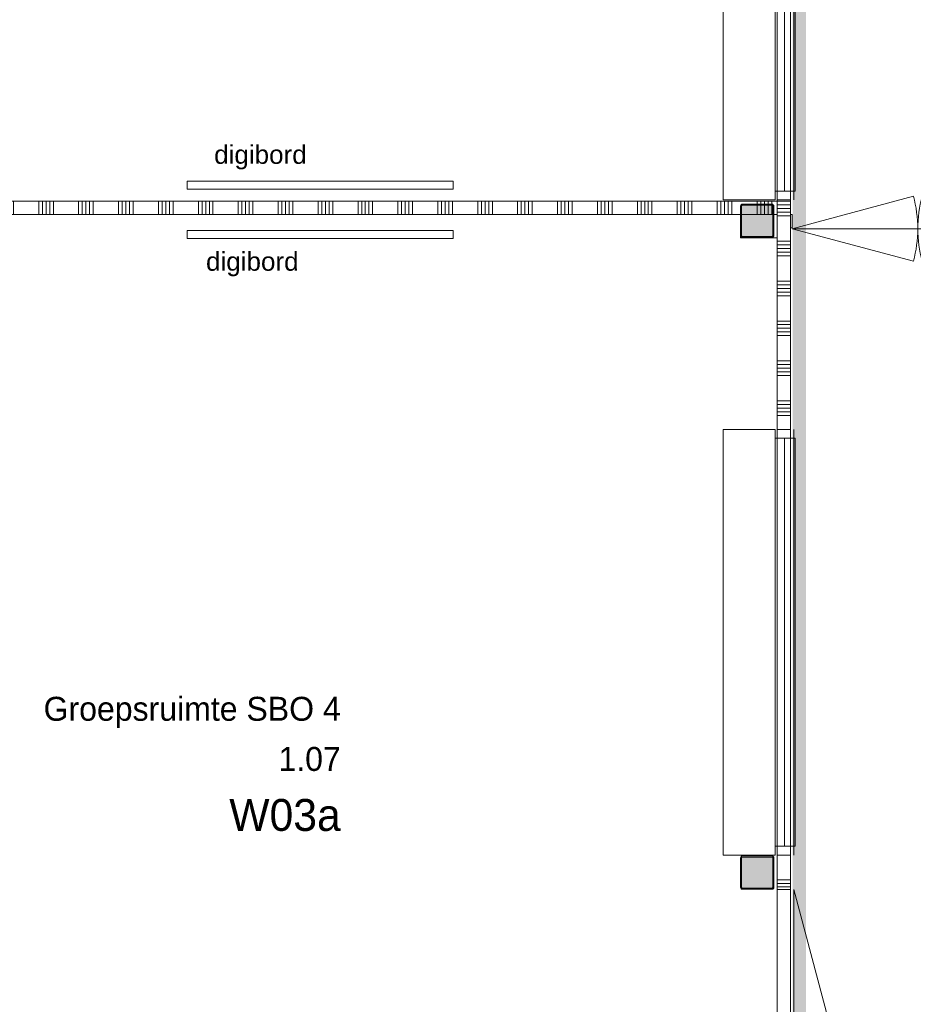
# Model space of a CAD drawing. Header units: millimetres. Extents: x -850 to 154668, y -25041 to 71030.
# Tile 76 of 211: x 3157 to 9874, y 35173 to 42575. Entities that reach past the tile are written whole.
import ezdxf
from ezdxf.enums import TextEntityAlignment as Align

# ---------------------------------------------------------------- set-up
doc = ezdxf.new("R2010")
doc.units = ezdxf.units.MM
doc.header["$MEASUREMENT"] = 0
doc.linetypes.add('B0103', pattern=[8750, 2500, -1250, 2500, -1250, 0, -1250])
for name, color, linetype in [('New_22 NC Binnenwanden', 7, 'Continuous'), ('New_22 NC Binnenwanden Deuren', 7, 'Continuous'), ('New_22 NC Binnenwanden Doorsnede-arcering', 7, 'Continuous'), ('New_22 NC Binnenwanden Ramen', 7, 'Continuous'), ('New_72 Vaste Inrichting', 7, 'Continuous'), ('New_info tekst digiborden', 7, 'Continuous'), ('New_Info Wandafwerking aanduiding', 7, 'Continuous'), ('New_Info Wandafwerking aanduiding Doorsnede-arcering', 7, 'Continuous'), ('New_Z Ruimtefuncties', 7, 'Continuous'), ('New_Z Ruimtefuncties Zone omranding', 7, 'Continuous'), ('New_Z Ruimtefuncties Zone tekst', 7, 'Continuous'), ('S-COLS-____-OTLN.RVT S', 7, 'Continuous'), ('S-COLS-____-OTLN.RVT S 2D arcering', 7, 'Continuous')]:
    doc.layers.add(name, color=color, linetype=linetype)
doc.styles.add('GENERATED_STYLE_1', font='txt')
doc.styles.add('GENERATED_STYLE_2', font='txt')

# ---------------------------------------------------------------- blocks, each defined once
blk = doc.blocks.new('Column 196[36]_2', base_point=(0.5, 3))
at = {"layer": 'S-COLS-____-OTLN.RVT S 2D arcering', "linetype": 'Continuous', "lineweight": 0, "true_color": 0x778488}
h = blk.add_hatch(color=8, dxfattribs=at)
h.paths.add_polyline_path([(8575.5, 40951), (8576.5, 40946), (8579.3, 40941.8), (8583.5, 40938.9), (8588.5, 40938), (8812.5, 40938), (8817.5, 40938.9), (8821.7, 40941.8), (8824.5, 40946), (8825.5, 40951), (8825.5, 41175), (8824.5, 41179.9), (8821.7, 41184.1), (8817.5, 41187), (8812.5, 41188), (8588.5, 41188), (8583.5, 41187), (8579.3, 41184.1), (8576.5, 41179.9), (8575.5, 41175)])
h.paths.add_polyline_path([(8812.5, 40946), (8588.5, 40946), (8586.6, 40946.3), (8585, 40947.4), (8583.9, 40949), (8583.5, 40951), (8583.5, 41175), (8583.9, 41176.9), (8585, 41178.5), (8586.6, 41179.6), (8588.5, 41180), (8812.5, 41180), (8814.4, 41179.6), (8816.1, 41178.5), (8817.1, 41176.9), (8817.5, 41175), (8817.5, 40951), (8817.1, 40949), (8816.1, 40947.4), (8814.4, 40946.3)], flags=0)
blk.add_hatch(color=8, dxfattribs=at).paths.add_polyline_path([(8812.5, 41180), (8588.5, 41180), (8586.6, 41179.6), (8585, 41178.5), (8583.9, 41176.9), (8583.5, 41175), (8583.5, 40951), (8583.9, 40949), (8585, 40947.4), (8586.6, 40946.3), (8588.5, 40946), (8812.5, 40946), (8814.4, 40946.3), (8816.1, 40947.4), (8817.1, 40949), (8817.5, 40951), (8817.5, 41175), (8817.1, 41176.9), (8816.1, 41178.5), (8814.4, 41179.6)])
at = {"layer": 'S-COLS-____-OTLN.RVT S', "color": 1, "linetype": 'Continuous', "lineweight": 0}
for p, q in [((8576.5, 41179.9), (8575.5, 41175)), ((8575.5, 41175), (8575.5, 40951)), ((8579.3, 41184.1), (8576.5, 41179.9)), ((8583.5, 41187), (8579.3, 41184.1)), ((8588.5, 41188), (8583.5, 41187)), ((8583.5, 41175), (8583.9, 41176.9)), ((8583.5, 40951), (8583.5, 41175)), ((8583.9, 41176.9), (8585, 41178.5)), ((8585, 41178.5), (8586.6, 41179.6)), ((8586.6, 41179.6), (8588.5, 41180)), ((8812.5, 41188), (8588.5, 41188)), ((8588.5, 41180), (8812.5, 41180)), ((8817.5, 41187), (8812.5, 41188)), ((8812.5, 41180), (8814.4, 41179.6)), ((8814.4, 41179.6), (8816.1, 41178.5)), ((8816.1, 41178.5), (8817.1, 41176.9)), ((8817.1, 41176.9), (8817.5, 41175)), ((8821.7, 41184.1), (8817.5, 41187)), ((8817.5, 41175), (8817.5, 40951)), ((8824.5, 41179.9), (8821.7, 41184.1)), ((8825.5, 41175), (8824.5, 41179.9)), ((8825.5, 40951), (8825.5, 41175)), ((8575.5, 40951), (8576.5, 40946)), ((8576.5, 40946), (8579.3, 40941.8)), ((8579.3, 40941.8), (8583.5, 40938.9)), ((8583.9, 40949), (8583.5, 40951)), ((8583.5, 40938.9), (8588.5, 40938)), ((8585, 40947.4), (8583.9, 40949)), ((8586.6, 40946.3), (8585, 40947.4)), ((8588.5, 40946), (8586.6, 40946.3)), ((8812.5, 40946), (8588.5, 40946)), ((8588.5, 40938), (8812.5, 40938)), ((8814.4, 40946.3), (8812.5, 40946)), ((8812.5, 40938), (8817.5, 40938.9)), ((8816.1, 40947.4), (8814.4, 40946.3)), ((8817.1, 40949), (8816.1, 40947.4)), ((8817.5, 40951), (8817.1, 40949)), ((8817.5, 40938.9), (8821.7, 40941.8)), ((8821.7, 40941.8), (8824.5, 40946)), ((8824.5, 40946), (8825.5, 40951))]:
    blk.add_line(p, q, dxfattribs=at)
blk = doc.blocks.new('Column 199[39]_2', base_point=(0.5, 3))
at = {"layer": 'S-COLS-____-OTLN.RVT S 2D arcering', "linetype": 'Continuous', "lineweight": 0, "true_color": 0x778488}
h = blk.add_hatch(color=8, dxfattribs=at)
h.paths.add_polyline_path([(8575.5, 36051), (8576.5, 36046), (8579.3, 36041.8), (8583.5, 36038.9), (8588.5, 36038), (8812.5, 36038), (8817.5, 36038.9), (8821.7, 36041.8), (8824.5, 36046), (8825.5, 36051), (8825.5, 36275), (8824.5, 36279.9), (8821.7, 36284.1), (8817.5, 36287), (8812.5, 36288), (8588.5, 36288), (8583.5, 36287), (8579.3, 36284.1), (8576.5, 36279.9), (8575.5, 36275)])
h.paths.add_polyline_path([(8812.5, 36046), (8588.5, 36046), (8586.6, 36046.3), (8585, 36047.4), (8583.9, 36049), (8583.5, 36051), (8583.5, 36275), (8583.9, 36276.9), (8585, 36278.5), (8586.6, 36279.6), (8588.5, 36280), (8812.5, 36280), (8814.4, 36279.6), (8816.1, 36278.5), (8817.1, 36276.9), (8817.5, 36275), (8817.5, 36051), (8817.1, 36049), (8816.1, 36047.4), (8814.4, 36046.3)], flags=0)
blk.add_hatch(color=8, dxfattribs=at).paths.add_polyline_path([(8812.5, 36280), (8588.5, 36280), (8586.6, 36279.6), (8585, 36278.5), (8583.9, 36276.9), (8583.5, 36275), (8583.5, 36051), (8583.9, 36049), (8585, 36047.4), (8586.6, 36046.3), (8588.5, 36046), (8812.5, 36046), (8814.4, 36046.3), (8816.1, 36047.4), (8817.1, 36049), (8817.5, 36051), (8817.5, 36275), (8817.1, 36276.9), (8816.1, 36278.5), (8814.4, 36279.6)])
at = {"layer": 'S-COLS-____-OTLN.RVT S', "color": 1, "linetype": 'Continuous', "lineweight": 0}
for p, q in [((8576.5, 36279.9), (8575.5, 36275)), ((8575.5, 36275), (8575.5, 36051)), ((8579.3, 36284.1), (8576.5, 36279.9)), ((8583.5, 36287), (8579.3, 36284.1)), ((8588.5, 36288), (8583.5, 36287)), ((8583.5, 36275), (8583.9, 36276.9)), ((8583.5, 36051), (8583.5, 36275)), ((8583.9, 36276.9), (8585, 36278.5)), ((8585, 36278.5), (8586.6, 36279.6)), ((8586.6, 36279.6), (8588.5, 36280)), ((8812.5, 36288), (8588.5, 36288)), ((8588.5, 36280), (8812.5, 36280)), ((8817.5, 36287), (8812.5, 36288)), ((8812.5, 36280), (8814.4, 36279.6)), ((8814.4, 36279.6), (8816.1, 36278.5)), ((8816.1, 36278.5), (8817.1, 36276.9)), ((8817.1, 36276.9), (8817.5, 36275)), ((8821.7, 36284.1), (8817.5, 36287)), ((8817.5, 36275), (8817.5, 36051)), ((8824.5, 36279.9), (8821.7, 36284.1)), ((8825.5, 36275), (8824.5, 36279.9)), ((8825.5, 36051), (8825.5, 36275)), ((8575.5, 36051), (8576.5, 36046)), ((8583.9, 36049), (8583.5, 36051)), ((8585, 36047.4), (8583.9, 36049)), ((8817.1, 36049), (8816.1, 36047.4)), ((8817.5, 36051), (8817.1, 36049)), ((8824.5, 36046), (8825.5, 36051)), ((8576.5, 36046), (8579.3, 36041.8)), ((8579.3, 36041.8), (8583.5, 36038.9)), ((8583.5, 36038.9), (8588.5, 36038)), ((8586.6, 36046.3), (8585, 36047.4)), ((8588.5, 36046), (8586.6, 36046.3)), ((8812.5, 36046), (8588.5, 36046)), ((8588.5, 36038), (8812.5, 36038)), ((8814.4, 36046.3), (8812.5, 36046)), ((8812.5, 36038), (8817.5, 36038.9)), ((8816.1, 36047.4), (8814.4, 36046.3)), ((8817.5, 36038.9), (8821.7, 36041.8)), ((8821.7, 36041.8), (8824.5, 36046))]:
    blk.add_line(p, q, dxfattribs=at)
blk = doc.blocks.new('*X2233')
at = {"layer": 'New_22 NC Binnenwanden Doorsnede-arcering', "color": 254, "linetype": 'Continuous', "lineweight": 0, "true_color": 0xe9ebeb}
for p, q in [((8850, 36109.7), (8916, 36109.7)), ((8850, 36082.3), (8916, 36082.3)), ((8850, 36054.9), (8916, 36054.9)), ((8916, 36109.7), (8950, 36109.7)), ((8916, 36082.3), (8950, 36082.3)), ((8916, 36054.9), (8950, 36054.9))]:
    blk.add_line(p, q, dxfattribs=at)
blk = doc.blocks.new('*X2234')
at = {"layer": 'New_22 NC Binnenwanden Doorsnede-arcering', "color": 254, "linetype": 'Continuous', "lineweight": 0, "true_color": 0xe9ebeb}
for p, q in [((8850, 41209.7), (8916, 41209.7)), ((8850, 41182.3), (8916, 41182.3)), ((8916, 41209.7), (8950, 41209.7)), ((8916, 41182.3), (8950, 41182.3)), ((8850, 41154.9), (8916, 41154.9)), ((8850, 41127.4), (8916, 41127.4)), ((8850, 41100), (8916, 41100)), ((8916, 41154.9), (8950, 41154.9)), ((8916, 41127.4), (8950, 41127.4)), ((8916, 41100), (8950, 41100)), ((8850, 40909.7), (8916, 40909.7)), ((8850, 40882.3), (8916, 40882.3)), ((8916, 40909.7), (8950, 40909.7)), ((8916, 40882.3), (8950, 40882.3)), ((8850, 40854.9), (8916, 40854.9)), ((8850, 40827.4), (8916, 40827.4)), ((8850, 40800), (8916, 40800)), ((8916, 40854.9), (8950, 40854.9)), ((8916, 40827.4), (8950, 40827.4)), ((8916, 40800), (8950, 40800)), ((8850, 40609.7), (8916, 40609.7)), ((8850, 40582.3), (8916, 40582.3)), ((8916, 40609.7), (8950, 40609.7)), ((8916, 40582.3), (8950, 40582.3)), ((8850, 40554.9), (8916, 40554.9)), ((8850, 40527.4), (8916, 40527.4)), ((8850, 40500), (8916, 40500)), ((8916, 40554.9), (8950, 40554.9)), ((8916, 40527.4), (8950, 40527.4)), ((8916, 40500), (8950, 40500)), ((8850, 40309.7), (8916, 40309.7)), ((8850, 40282.3), (8916, 40282.3)), ((8916, 40309.7), (8950, 40309.7)), ((8916, 40282.3), (8950, 40282.3)), ((8850, 40254.9), (8916, 40254.9)), ((8850, 40227.4), (8916, 40227.4)), ((8850, 40200), (8916, 40200)), ((8916, 40254.9), (8950, 40254.9)), ((8916, 40227.4), (8950, 40227.4)), ((8916, 40200), (8950, 40200)), ((8850, 40009.7), (8916, 40009.7)), ((8850, 39982.3), (8916, 39982.3)), ((8916, 40009.7), (8950, 40009.7)), ((8916, 39982.3), (8950, 39982.3)), ((8850, 39954.9), (8916, 39954.9)), ((8850, 39927.4), (8916, 39927.4)), ((8850, 39900), (8916, 39900)), ((8916, 39954.9), (8950, 39954.9)), ((8916, 39927.4), (8950, 39927.4)), ((8916, 39900), (8950, 39900)), ((8850, 39709.7), (8916, 39709.7)), ((8850, 39682.3), (8916, 39682.3)), ((8916, 39709.7), (8950, 39709.7)), ((8916, 39682.3), (8950, 39682.3)), ((8850, 39654.9), (8916, 39654.9)), ((8850, 39627.4), (8916, 39627.4)), ((8916, 39654.9), (8950, 39654.9)), ((8916, 39627.4), (8950, 39627.4)), ((8850, 39600), (8916, 39600)), ((8916, 39600), (8950, 39600))]:
    blk.add_line(p, q, dxfattribs=at)
blk = doc.blocks.new('#Pui inbouwgarderobe 01')
at = {"layer": 'New_22 NC Binnenwanden Ramen', "color": 9, "linetype": 'Continuous', "lineweight": 0}
for p, q in [((-1600, 0), (-1600, -392)), ((-1533, 0), (-1600, 0)), ((1533, 0), (-1533, 0)), ((1600, 0), (1533, 0)), ((1600, -392), (1600, 0)), ((-1600, -392), (-1533, -392)), ((-1533, -392), (-1533, -513)), ((-1533, -392), (1533, -392)), ((1533, -513), (1533, -392)), ((1533, -392), (1600, -392)), ((-1533, -513), (-1533, -543)), ((1533, -543), (1533, -513)), ((1533, -531), (-1533, -531)), ((-1533, -543), (-1515, -543)), ((-1515, -543), (1515, -543)), ((1515, -543), (1533, -543))]:
    blk.add_line(p, q, dxfattribs=at)
at = {"layer": 'New_22 NC Binnenwanden Ramen', "color": 1, "linetype": 'Continuous', "lineweight": 0}
for p, q in [((1533, -462), (-1533, -462)), ((-1533, -513), (-1533, -543)), ((-1533, -543), (-1533, -513)), ((-1533, -513), (-1533, -543)), ((-1533, -543), (-1533, -513)), ((-1533, -513), (-1533, -543)), ((-1533, -543), (-1533, -513)), ((1533, -543), (1533, -513)), ((1533, -513), (1533, -543)), ((1533, -543), (1533, -513)), ((-1533, -543), (-1515, -543)), ((-1515, -543), (-1533, -543)), ((1515, -543), (1533, -543)), ((1533, -543), (1515, -543))]:
    blk.add_line(p, q, dxfattribs=at)
blk = doc.blocks.new('Rnx verticaal 22')
at = {"layer": 'New_22 NC Binnenwanden Ramen', "color": 1, "linetype": 'Continuous', "lineweight": 0}
for p, q in [((-1600, 0), (-1533, 0)), ((-1533, 0), (-1533, -139)), ((-1533, 0), (1533, 0)), ((1533, -139), (1533, 0)), ((1533, 0), (1600, 0)), ((-1533, -139), (-1600, -139)), ((1533, -139), (-1533, -139)), ((1600, -139), (1533, -139))]:
    blk.add_line(p, q, dxfattribs=at)
at = {"layer": 'New_22 NC Binnenwanden Ramen', "color": 7, "linetype": 'Continuous', "lineweight": 0}
for p, q in [((-1600, -25), (-1600, -125)), ((-1600, -25), (-1600, -125)), ((1600, -25), (1600, -125)), ((1600, -25), (1600, -125))]:
    blk.add_line(p, q, dxfattribs=at)
blk = doc.blocks.new('D1 22')
at = {"layer": 'New_22 NC Binnenwanden Deuren', "color": 1, "linetype": 'Continuous', "lineweight": 0}
for q in [(-481.8, 267.6), (-517, 0)]:
    blk.add_line((517, 0), q, dxfattribs=at)
at = {"layer": 'New_22 NC Binnenwanden Deuren', "color": 7, "linetype": 'Continuous', "lineweight": 0}
for p, q in [((-517, -25), (-517, -125)), ((-517, -25), (-517, -125)), ((517, -25), (517, -125)), ((517, -25), (517, -125))]:
    blk.add_line(p, q, dxfattribs=at)
at = {"layer": 'New_22 NC Binnenwanden Deuren', "color": 1, "linetype": 'Continuous', "lineweight": 0}
blk.add_arc((517, 0), 1034, 165, 180, dxfattribs=at)
blk = doc.blocks.new('Wall_413_2', base_point=(8950, 57910))
at = {"layer": 'New_22 NC Binnenwanden', "color": 8, "linetype": 'Continuous', "lineweight": 0, "true_color": 0x778488}
blk.add_line((8950, 36035), (8850, 36035), dxfattribs=at)
at = {"layer": 'New_22 NC Binnenwanden', "color": 8, "linetype": 'Continuous', "lineweight": 0, "true_color": 0x778488, "flags": 128}
for points in [[(8850, 41219.6), (8850, 39495)], [(8950, 41110), (8950, 41219.6)], [(8950, 39495), (8950, 41010)], [(8850, 36295), (8850, 36035)], [(8950, 36035), (8950, 36295)]]:
    blk.add_lwpolyline(points, dxfattribs=at)
at = {"layer": 'New_22 NC Binnenwanden', "color": 8, "lineweight": 0, "true_color": 0x778488}
for name in ['*X2234', '*X2233']:
    blk.add_blockref(name, (0, 0), dxfattribs=at)
at = {"layer": 'New_22 NC Binnenwanden Deuren', "color": 1, "linetype": 'Continuous', "lineweight": 0, "xscale": -1, "zscale": 1000, "rotation": 270}
blk.add_blockref('D1 22', (8975, 35518), dxfattribs=at)
at = {"layer": 'New_22 NC Binnenwanden Ramen', "color": 1, "linetype": 'Continuous', "lineweight": 0, "xscale": 1.00000000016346, "zscale": 1000, "rotation": 90}
for p in [(8444, 42819.6), (8444, 37895)]:
    blk.add_blockref('#Pui inbouwgarderobe 01', p, dxfattribs=at)
at = {"layer": 'New_22 NC Binnenwanden Ramen', "color": 1, "linetype": 'Continuous', "lineweight": 0, "zscale": 1000, "rotation": 270}
for p in [(8975, 42819.6), (8975, 37895)]:
    blk.add_blockref('Rnx verticaal 22', p, dxfattribs=at)
blk = doc.blocks.new('*X2386')
at = {"layer": 'New_22 NC Binnenwanden Doorsnede-arcering', "color": 254, "linetype": 'Continuous', "lineweight": 0, "true_color": 0xe9ebeb}
for p, q in [((10854.9, 41110), (10854.9, 41013.4)), ((10882.3, 41110), (10882.3, 41013.4)), ((10909.7, 41110), (10909.7, 41013.4)), ((10854.9, 41013.4), (10854.9, 41010)), ((10882.3, 41013.4), (10882.3, 41010)), ((10909.7, 41013.4), (10909.7, 41010))]:
    blk.add_line(p, q, dxfattribs=at)
blk = doc.blocks.new('D2 22_3')
at = {"layer": 'New_22 NC Binnenwanden Deuren', "color": 1, "linetype": 'Continuous', "lineweight": 0}
for p, q in [((-945, 0), (-32.2, 244.6)), ((945, 0), (32.2, 244.6)), ((-945, 0), (0, 0)), ((945, 0), (0, 0))]:
    blk.add_line(p, q, dxfattribs=at)
at = {"layer": 'New_22 NC Binnenwanden Deuren', "color": 1, "linetype": 'B0103', "lineweight": 0}
for p, q in [((-945, 0), (-32.2, -244.6)), ((-945, 0), (0, 0)), ((945, 0), (0, 0)), ((945, 0), (32.2, -244.6))]:
    blk.add_line(p, q, dxfattribs=at)
at = {"layer": 'New_22 NC Binnenwanden Deuren', "color": 7, "linetype": 'Continuous', "lineweight": 0}
for p, q in [((-945, -7), (-945, -107)), ((-945, -7), (-945, -107)), ((945, -7), (945, -107)), ((945, -7), (945, -107))]:
    blk.add_line(p, q, dxfattribs=at)
at = {"layer": 'New_22 NC Binnenwanden Deuren', "color": 1, "linetype": 'Continuous', "lineweight": 0}
for centre, start, end in [((-945, 0), 0, 15), ((945, 0), 165, 180), ((-945, 0), 345, 0), ((945, 0), 180, 195)]:
    blk.add_arc(centre, 945, start, end, dxfattribs=at)
blk = doc.blocks.new('Wall_453_2', base_point=(11010, 41060))
at = {"layer": 'New_22 NC Binnenwanden', "color": 8, "linetype": 'Continuous', "lineweight": 0, "true_color": 0x778488}
for p, q in [((8962.5, 41010), (8962.5, 41110)), ((10852.5, 41010), (10852.5, 41110))]:
    blk.add_line(p, q, dxfattribs=at)
at = {"layer": 'New_22 NC Binnenwanden', "color": 8, "linetype": 'Continuous', "lineweight": 0, "true_color": 0x778488, "flags": 128}
for points in [[(8962.5, 41110), (8950, 41110)], [(10910, 41110), (10852.5, 41110)], [(10910, 41010), (10910, 41110)], [(8950, 41010), (8962.5, 41010)], [(10852.5, 41010), (10910, 41010)]]:
    blk.add_lwpolyline(points, dxfattribs=at)
at = {"layer": 'New_22 NC Binnenwanden', "color": 8, "lineweight": 0, "true_color": 0x778488}
blk.add_blockref('*X2386', (0, 0), dxfattribs=at)
at = {"layer": 'New_22 NC Binnenwanden Deuren', "color": 1, "linetype": 'Continuous', "lineweight": 0, "xscale": -1, "zscale": 1000, "rotation": 180}
blk.add_blockref('D2 22_3', (9907.5, 41003), dxfattribs=at)
blk = doc.blocks.new('Groepsruimte SBO 4_1.07_47_2', base_point=(4425.7, 36959.9))
at = {"layer": 'New_Z Ruimtefuncties Zone tekst', "color": 2, "lineweight": 0}
for tag, height, style, p in [('DUMMY_938', 180, 'GENERATED_STYLE_1', (5570.3, 37525.7)), ('ROOM_NAME', 180, 'GENERATED_STYLE_1', (5570.3, 37484.5)), ('ROOM_NUMBER', 180, 'GENERATED_STYLE_1', (5570.3, 37107.4)), ('DUMMY_939', 180, 'GENERATED_STYLE_1', (5570.3, 37148.5)), ('stWallCovering', 240, 'GENERATED_STYLE_2', (5570.3, 36716.5))]:
    blk.add_attdef(tag, text='', height=height, dxfattribs=dict(at, style=style)).set_placement(p, align=Align.TOP_RIGHT)
at = {"layer": 'New_Z Ruimtefuncties Zone tekst', "color": 2, "lineweight": 0, "style": 'GENERATED_STYLE_2'}
blk.add_attdef('DUMMY_940', text='', height=240, dxfattribs=at).set_placement((3281.1, 36771.4), align=Align.TOP_LEFT)
blk = doc.blocks.new('*X2981')
at = {"layer": 'New_22 NC Binnenwanden Doorsnede-arcering', "color": 254, "linetype": 'Continuous', "lineweight": 0, "true_color": 0xe9ebeb}
for p, q in [((2700, 41210), (2700, 41110)), ((2727.4, 41210), (2727.4, 41110)), ((2754.9, 41210), (2754.9, 41110)), ((2782.3, 41210), (2782.3, 41110)), ((2809.7, 41210), (2809.7, 41110)), ((3000, 41210), (3000, 41110)), ((3027.4, 41210), (3027.4, 41110)), ((3054.9, 41210), (3054.9, 41110)), ((3082.3, 41210), (3082.3, 41110)), ((3109.7, 41210), (3109.7, 41110)), ((3300, 41210), (3300, 41110)), ((3327.4, 41210), (3327.4, 41110)), ((3354.9, 41210), (3354.9, 41110)), ((3382.3, 41210), (3382.3, 41110)), ((3409.7, 41210), (3409.7, 41110)), ((3600, 41210), (3600, 41110)), ((3627.4, 41210), (3627.4, 41110)), ((3654.9, 41210), (3654.9, 41110)), ((3682.3, 41210), (3682.3, 41110)), ((3709.7, 41210), (3709.7, 41110)), ((3900, 41210), (3900, 41110)), ((3927.4, 41210), (3927.4, 41110)), ((3954.9, 41210), (3954.9, 41110)), ((3982.3, 41210), (3982.3, 41110)), ((4009.7, 41210), (4009.7, 41110)), ((4200, 41210), (4200, 41110)), ((4227.4, 41210), (4227.4, 41110)), ((4254.9, 41210), (4254.9, 41110)), ((4282.3, 41210), (4282.3, 41110)), ((4309.7, 41210), (4309.7, 41110)), ((4500, 41210), (4500, 41110)), ((4527.4, 41210), (4527.4, 41110)), ((4554.9, 41210), (4554.9, 41110)), ((4582.3, 41210), (4582.3, 41110)), ((4609.7, 41210), (4609.7, 41110)), ((4800, 41210), (4800, 41110)), ((4827.4, 41210), (4827.4, 41110)), ((4854.9, 41210), (4854.9, 41110)), ((4882.3, 41210), (4882.3, 41110)), ((4909.7, 41210), (4909.7, 41110)), ((5100, 41210), (5100, 41110)), ((5127.4, 41210), (5127.4, 41110)), ((5154.9, 41210), (5154.9, 41110)), ((5182.3, 41210), (5182.3, 41110)), ((5209.7, 41210), (5209.7, 41110)), ((5400, 41210), (5400, 41110)), ((5427.4, 41210), (5427.4, 41110)), ((5454.9, 41210), (5454.9, 41110)), ((5482.3, 41210), (5482.3, 41110)), ((5509.7, 41210), (5509.7, 41110)), ((5700, 41210), (5700, 41110)), ((5727.4, 41210), (5727.4, 41110)), ((5754.9, 41210), (5754.9, 41110)), ((5782.3, 41210), (5782.3, 41110)), ((5809.7, 41210), (5809.7, 41110)), ((6000, 41210), (6000, 41110)), ((6027.4, 41210), (6027.4, 41110)), ((6054.9, 41210), (6054.9, 41110)), ((6082.3, 41210), (6082.3, 41110)), ((6109.7, 41210), (6109.7, 41110)), ((6300, 41210), (6300, 41110)), ((6327.4, 41210), (6327.4, 41110)), ((6354.9, 41210), (6354.9, 41110)), ((6382.3, 41210), (6382.3, 41110)), ((6409.7, 41210), (6409.7, 41110)), ((6600, 41210), (6600, 41110)), ((6627.4, 41210), (6627.4, 41110)), ((6654.9, 41210), (6654.9, 41110)), ((6682.3, 41210), (6682.3, 41110)), ((6709.7, 41210), (6709.7, 41110)), ((6900, 41210), (6900, 41110)), ((6927.4, 41210), (6927.4, 41110)), ((6954.9, 41210), (6954.9, 41110)), ((6982.3, 41210), (6982.3, 41110)), ((7009.7, 41210), (7009.7, 41110)), ((7200, 41210), (7200, 41110)), ((7227.4, 41210), (7227.4, 41110)), ((7254.9, 41210), (7254.9, 41110)), ((7282.3, 41210), (7282.3, 41110)), ((7309.7, 41210), (7309.7, 41110)), ((7500, 41210), (7500, 41110)), ((7527.4, 41210), (7527.4, 41110)), ((7554.9, 41210), (7554.9, 41110)), ((7582.3, 41210), (7582.3, 41110)), ((7609.7, 41210), (7609.7, 41110)), ((7800, 41210), (7800, 41110)), ((7827.4, 41210), (7827.4, 41110)), ((7854.9, 41210), (7854.9, 41110)), ((7882.3, 41210), (7882.3, 41110)), ((7909.7, 41210), (7909.7, 41110)), ((8100, 41210), (8100, 41110)), ((8127.4, 41210), (8127.4, 41110)), ((8154.9, 41210), (8154.9, 41110)), ((8182.3, 41210), (8182.3, 41110)), ((8209.7, 41210), (8209.7, 41110)), ((8400, 41210), (8400, 41110)), ((8427.4, 41210), (8427.4, 41110)), ((8454.9, 41210), (8454.9, 41110)), ((8482.3, 41210), (8482.3, 41110)), ((8509.7, 41210), (8509.7, 41110)), ((8700, 41210), (8700, 41185)), ((8727.4, 41210), (8727.4, 41185)), ((8754.9, 41210), (8754.9, 41185)), ((8782.3, 41210), (8782.3, 41185)), ((8809.7, 41210), (8809.7, 41184.7))]:
    blk.add_line(p, q, dxfattribs=at)
blk = doc.blocks.new('*X2982')
at = {"layer": 'New_22 NC Binnenwanden Doorsnede-arcering', "color": 254, "linetype": 'Continuous', "lineweight": 0, "true_color": 0xe9ebeb}
for p, q in [((8700, 41177), (8700, 41110)), ((8727.4, 41177), (8727.4, 41110)), ((8754.9, 41177), (8754.9, 41110)), ((8782.3, 41177), (8782.3, 41110)), ((8809.7, 41176.7), (8809.7, 41110))]:
    blk.add_line(p, q, dxfattribs=at)
blk = doc.blocks.new('Wall_580_2', base_point=(2600, 41160))
at = {"layer": 'New_22 NC Binnenwanden', "color": 8, "linetype": 'Continuous', "lineweight": 0, "true_color": 0x778488, "flags": 128}
for points in [[(8850, 41210), (2700, 41210)], [(2700, 41110), (2700, 41210)], [(8850, 41110), (8850, 41210)], [(2700, 41110), (8575, 41110)], [(8583, 41110), (8817, 41110)], [(8825, 41110), (8850, 41110)]]:
    blk.add_lwpolyline(points, dxfattribs=at)
at = {"layer": 'New_22 NC Binnenwanden', "color": 8, "lineweight": 0, "true_color": 0x778488}
for name in ['*X2981', '*X2982']:
    blk.add_blockref(name, (0, 0), dxfattribs=at)
blk = doc.blocks.new('Wall_641_2', base_point=(9018, 30215.2))
at = {"layer": 'New_Info Wandafwerking aanduiding Doorsnede-arcering', "linetype": 'Continuous', "lineweight": 0}
blk.add_hatch(color=1, dxfattribs=at).paths.add_polyline_path([(9068, 30265.2), (9068, 57980.9), (8968, 57980.9), (8968, 30265.2)])
blk = doc.blocks.new('Notitiebord 22 KM')
at = {"layer": 'New_72 Vaste Inrichting', "color": 253, "linetype": 'Continuous', "lineweight": 0, "true_color": 0x99a3a6}
for p, q in [((2000, 60), (0, 60)), ((0, 60), (0, 0)), ((0, 0), (2000, 0)), ((2000, 0), (2000, 60))]:
    blk.add_line(p, q, dxfattribs=at)

msp = doc.modelspace()

# ---------------------------------------------------------------- linework, layer by layer
at = {"layer": 'New_Z Ruimtefuncties Zone omranding', "color": 41, "linetype": 'Continuous', "lineweight": 0, "true_color": 0xffeeaa, "flags": 128}
msp.add_lwpolyline([(8950, 57960), (8950, 30160), (9504.8, 30160), (9504.8, 26200), (6754.7, 26200), (6754.7, 24315.2)], dxfattribs=at)
at = {"layer": 'New_Z Ruimtefuncties Zone omranding', "color": 231, "linetype": 'Continuous', "lineweight": 0, "true_color": 0xf9acba, "flags": 128}
for points in [[(0, 42678.3), (2700, 42678.3), (2700, 41210), (8550.7, 41210), (8850, 41210), (8850, 47980), (4375, 47980), (4375, 48580), (0, 48580)], [(0, 36285), (0, 33810.1), (6105, 33810.1), (6105, 34685), (8850, 34685), (8850, 36035), (8850, 40935), (8575, 40935), (8575, 41110), (2700, 41110), (2700, 39448.5), (0, 39448.5), (0, 39093.5)]]:
    msp.add_lwpolyline(points, close=True, dxfattribs=at)

# ---------------------------------------------------------------- block references
at = {"layer": 'New_22 NC Binnenwanden', "color": 8, "lineweight": 0, "true_color": 0x778488}
for name, p in [('Wall_413_2', (8950, 57910)), ('Wall_453_2', (11010, 41060)), ('Wall_580_2', (2600, 41160))]:
    msp.add_blockref(name, p, dxfattribs=at)
at = {"layer": 'New_72 Vaste Inrichting', "color": 253, "linetype": 'Continuous', "lineweight": 0, "true_color": 0x99a3a6, "xscale": -0.9999999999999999, "zscale": 1000, "rotation": 0.0007849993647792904}
msp.add_blockref('Notitiebord 22 KM', (6415.3, 41300), dxfattribs=at)
at = {"layer": 'New_72 Vaste Inrichting', "color": 1, "linetype": 'Continuous', "lineweight": 0, "zscale": 1000, "rotation": 179.9992174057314}
msp.add_blockref('Notitiebord 22 KM', (6415.3, 40990), dxfattribs=at)
at = {"layer": 'New_Info Wandafwerking aanduiding', "color": 1, "lineweight": 0}
msp.add_blockref('Wall_641_2', (9018, 30215.2), dxfattribs=at)
at = {"layer": 'New_Z Ruimtefuncties', "color": 2, "linetype": 'Continuous', "lineweight": 0}
msp.add_blockref('Groepsruimte SBO 4_1.07_47_2', (4425.7, 36959.9), dxfattribs=at).add_auto_attribs({'ROOM_NAME': 'Groepsruimte SBO 4', 'ROOM_NUMBER': '1.07', 'stWallCovering': 'W03a'})
at = {"layer": 'S-COLS-____-OTLN.RVT S', "color": 1, "linetype": 'Continuous', "lineweight": 0}
for name in ['Column 196[36]_2', 'Column 199[39]_2']:
    msp.add_blockref(name, (0.5, 3), dxfattribs=at)

# ---------------------------------------------------------------- texts
at = {"layer": 'New_info tekst digiborden', "color": 2, "linetype": 'Continuous', "lineweight": 0, "char_height": 140, "attachment_point": 4, "style": 'GENERATED_STYLE_1'}
for insert in [(4618.3, 41540.2), (4557.3, 40736.5)]:
    msp.add_mtext('\\A1;{\\pql;\\fArial|b0|i0|c0|p38;digibord}', dxfattribs=dict(at, insert=insert))

doc.saveas('drawing.dxf')
